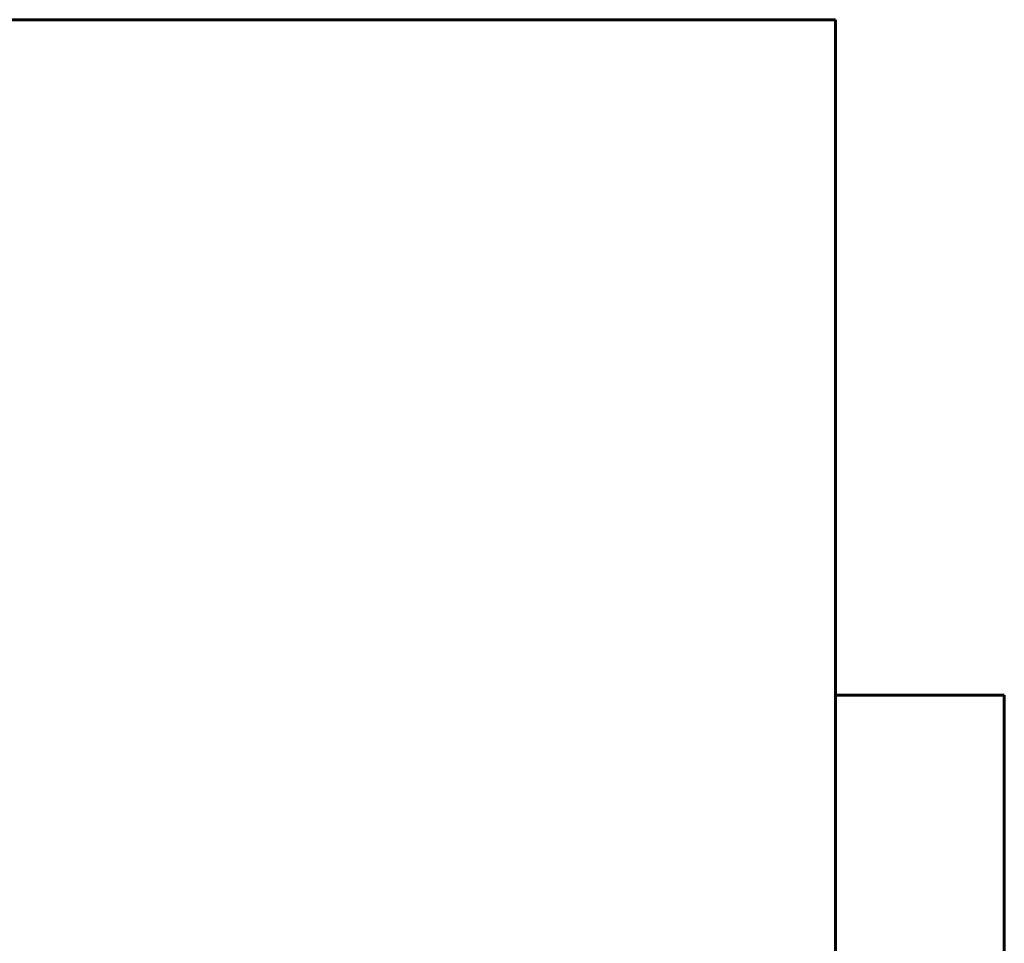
# Model space of a CAD drawing. Header units: millimetres. Extents: x 0 to 297, y 0 to 420.
# Tile 23 of 24: x 249.99 to 255.82, y 198.06 to 203.53. Entities that reach past the tile are written whole.
import ezdxf

# ---------------------------------------------------------------- set-up
doc = ezdxf.new("R2010")
doc.units = ezdxf.units.MM
doc.linetypes.add('K5LT_BASIC', pattern=[0])
doc.layers.add('Системный слой', color=7, linetype='Continuous')

# ---------------------------------------------------------------- blocks, each defined once
blk = doc.blocks.new('U22')
at = {"layer": 'Системный слой', "color": 150, "linetype": 'K5LT_BASIC', "lineweight": 60, "true_color": 0x0080ff}
for p, q in [((255.8191, 193.5298), (255.8191, 199.5298)), ((255.8191, 187.5298), (255.8191, 193.5298))]:
    blk.add_line(p, q, dxfattribs=at)
blk = doc.blocks.new('U28')
at = {"layer": 'Системный слой', "color": 150, "linetype": 'K5LT_BASIC', "lineweight": 60, "true_color": 0x0080ff}
blk.add_line((254.8191, 203.5298), (254.8191, 184.5298), dxfattribs=at)

msp = doc.modelspace()

# ---------------------------------------------------------------- linework, layer by layer
at = {"layer": 'Системный слой', "color": 150, "linetype": 'K5LT_BASIC', "lineweight": 60, "true_color": 0x0080ff}
for p, q in [((222.8191, 203.5298), (254.8191, 203.5298)), ((255.8191, 199.5298), (254.8191, 199.5298))]:
    msp.add_line(p, q, dxfattribs=at)

# ---------------------------------------------------------------- block references
at = {"layer": 'Системный слой'}
for name in ['U28', 'U22']:
    msp.add_blockref(name, (0, 0), dxfattribs=at)

doc.saveas('drawing.dxf')
